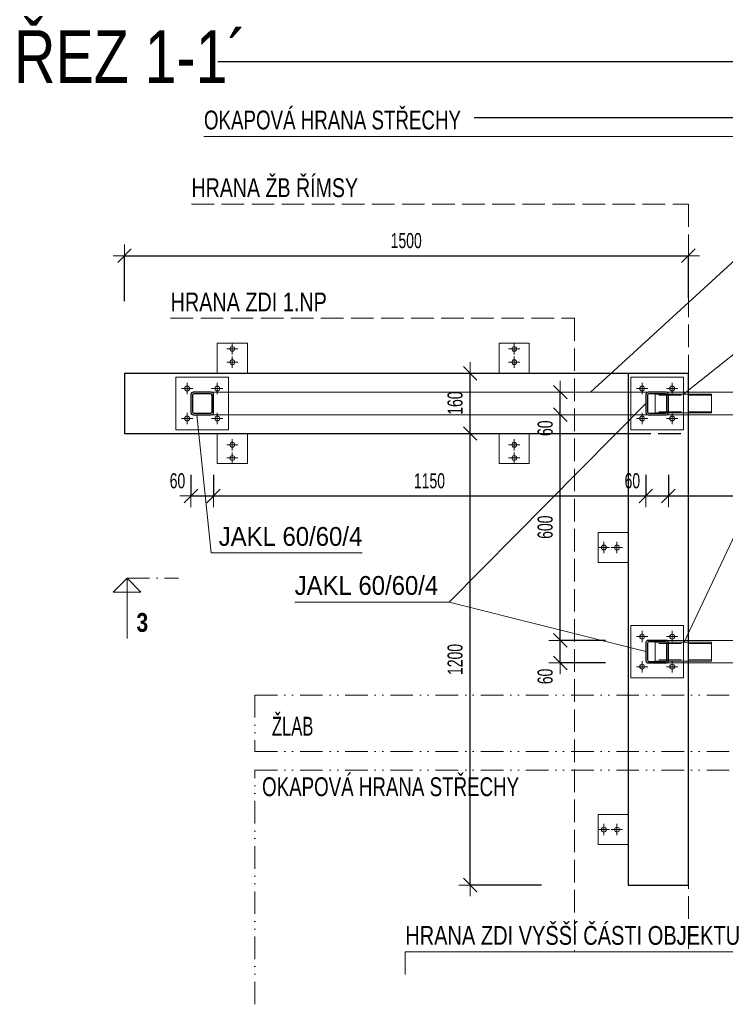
# Model space of a CAD drawing. Header units: millimetres. Extents: x -14146 to -4159, y -26930 to -15933.
# Tile 2 of 11: x -12983 to -11106, y -24874 to -22256. Entities that reach past the tile are written whole.
import ezdxf

# ---------------------------------------------------------------- set-up
doc = ezdxf.new("R2010")
doc.units = ezdxf.units.MM
doc.header["$PDMODE"] = 65
for name, pattern in [('Carkovana 2x_1', [80, 60, -20]), ('Cerchovana_1', [100, 60, -20, 0, -20]), ('JIS_09_15', [120, 60, -20, 0, -20, 0, -20])]:
    doc.linetypes.add(name, pattern=pattern)
doc.layers.add('XR$1$VÝKRES (Z4) - ŽEBŘÍK_1', color=7, linetype='Continuous', lineweight=25)
doc.styles.add('ARIAL', font='ARIAL.TTF')
doc.styles.add('ARIALNARROW', font='ARIALN.TTF')
doc.dimstyles.new('DIMSTYLE_3', dxfattribs={"dimtxt": 40, "dimasz": 60, "dimexe": 0, "dimexo": 0, "dimgap": 20, "dimtad": 2, "dimdec": 0, "dimrnd": 1, "dimzin": 12, "dimdsep": 46, "dimtxsty": 'ARIALNARROW', "dimblk1": 'ALL_ML_STRICH', "dimblk2": 'ALL_ML_STRICH', "dimsah": 1, "dimcen": 0, "dimclrd": 6, "dimclre": 6, "dimclrt": 6, "dimadec": 0, "dimazin": 0, "dimtfac": 1, "dimtdec": 0, "dimtix": 1, "dimtmove": 2, "dimatfit": 3, "dimfxl": 0, "dimtzin": 0, "dimlwd": 0, "dimlwe": 13, "dimarcsym": 0})
doc.dimstyles.new('DIMSTYLE_6', dxfattribs={"dimtxt": 40, "dimasz": 60, "dimexe": 0, "dimexo": 0, "dimgap": 20, "dimtad": 2, "dimdec": 0, "dimrnd": 5, "dimzin": 12, "dimdsep": 46, "dimtxsty": 'ARIALNARROW', "dimblk1": 'ALL_ML_STRICH', "dimblk2": 'ALL_ML_STRICH', "dimsah": 1, "dimcen": 0, "dimclrd": 6, "dimclre": 6, "dimclrt": 6, "dimadec": 0, "dimazin": 0, "dimtfac": 1, "dimtdec": 0, "dimtix": 1, "dimtmove": 2, "dimatfit": 3, "dimfxl": 0, "dimtvp": 1.2, "dimtzin": 0, "dimlwd": 0, "dimlwe": 13, "dimarcsym": 0})
doc.dimstyles.new('DIMSTYLE_7', dxfattribs={"dimtxt": 40, "dimasz": 60, "dimexe": 0, "dimexo": 0, "dimgap": 20, "dimtad": 2, "dimdec": 0, "dimrnd": 5, "dimzin": 12, "dimdsep": 46, "dimtxsty": 'ARIALNARROW', "dimblk1": 'ALL_ML_STRICH', "dimblk2": 'ALL_ML_STRICH', "dimsah": 1, "dimcen": 0, "dimclrd": 6, "dimclre": 6, "dimclrt": 6, "dimadec": 0, "dimazin": 0, "dimtfac": 1, "dimtdec": 0, "dimtix": 1, "dimtmove": 2, "dimatfit": 3, "dimfxl": 0, "dimtzin": 0, "dimlwd": 0, "dimlwe": 13, "dimarcsym": 0})
doc.dimstyles.new('DIMSTYLE_8', dxfattribs={"dimtxt": 40, "dimasz": 60, "dimexe": 0, "dimexo": 0, "dimgap": 20, "dimtad": 2, "dimdec": 0, "dimrnd": 5, "dimzin": 12, "dimdsep": 46, "dimtxsty": 'ARIALNARROW', "dimblk1": 'ALL_ML_STRICH', "dimblk2": 'ALL_ML_STRICH', "dimsah": 1, "dimcen": 0, "dimclrd": 6, "dimclre": 6, "dimclrt": 6, "dimadec": 0, "dimazin": 0, "dimtfac": 1, "dimtdec": 0, "dimtix": 1, "dimtmove": 2, "dimatfit": 3, "dimfxl": 0, "dimtvp": 1.2, "dimtzin": 0, "dimlwd": 0, "dimlwe": 13, "dimarcsym": 0})
doc.dimstyles.new('DIMSTYLE_9', dxfattribs={"dimtxt": 40, "dimasz": 60, "dimexe": 0, "dimexo": 0, "dimgap": 20, "dimtad": 2, "dimdec": 0, "dimrnd": 5, "dimzin": 12, "dimdsep": 46, "dimtxsty": 'ARIALNARROW', "dimblk1": 'ALL_ML_STRICH', "dimblk2": 'ALL_ML_STRICH', "dimsah": 1, "dimcen": 0, "dimclrd": 6, "dimclre": 6, "dimclrt": 6, "dimadec": 0, "dimazin": 0, "dimtfac": 1, "dimtdec": 0, "dimtix": 1, "dimtmove": 2, "dimatfit": 3, "dimfxl": 0, "dimtzin": 0, "dimlwd": 0, "dimlwe": 13, "dimarcsym": 0})

# ---------------------------------------------------------------- blocks, each defined once
blk = doc.blocks.new('KOMPLEXNÍ OBJEKT_23')
at = {"layer": 'XR$1$VÝKRES (Z4) - ŽEBŘÍK_1', "color": 5, "linetype": 'Continuous', "lineweight": 25}
for p, q in [((-12473.8, -23246.1), (-12521.8, -23246.1)), ((-12527.8, -23252.1), (-12527.8, -23300.1)), ((-12523.8, -23254.1), (-12523.8, -23298.1)), ((-12475.8, -23250.1), (-12519.8, -23250.1)), ((-12471.8, -23298.1), (-12471.8, -23254.1)), ((-12467.8, -23300.1), (-12467.8, -23252.1)), ((-12521.8, -23306.1), (-12473.8, -23306.1)), ((-12519.8, -23302.1), (-12475.8, -23302.1))]:
    blk.add_line(p, q, dxfattribs=at)
for centre, radius, start, end in [((-12521.8, -23252.1), 6, 90, 180), ((-12473.8, -23252.1), 6, 0, 90), ((-12519.8, -23254.1), 4, 90, 180), ((-12475.8, -23254.1), 4, 0, 90), ((-12521.8, -23300.1), 6, 180, 270), ((-12519.8, -23298.1), 4, 180, 270), ((-12475.8, -23298.1), 4, 270, 0), ((-12473.8, -23300.1), 6, 270, 0)]:
    blk.add_arc(centre, radius, start, end, dxfattribs=at)
blk = doc.blocks.new('KOMPLEXNÍ OBJEKT_24')
at = {"layer": 'XR$1$VÝKRES (Z4) - ŽEBŘÍK_1', "color": 5, "linetype": 'Continuous', "lineweight": 25}
for p, q in [((-11263.8, -23246.1), (-11311.8, -23246.1)), ((-11317.8, -23252.1), (-11317.8, -23300.1)), ((-11313.8, -23254.1), (-11313.8, -23298.1)), ((-11265.8, -23250.1), (-11309.8, -23250.1)), ((-11261.8, -23298.1), (-11261.8, -23254.1)), ((-11257.8, -23300.1), (-11257.8, -23252.1)), ((-11311.8, -23306.1), (-11263.8, -23306.1)), ((-11309.8, -23302.1), (-11265.8, -23302.1))]:
    blk.add_line(p, q, dxfattribs=at)
for centre, radius, start, end in [((-11311.8, -23252.1), 6, 90, 180), ((-11263.8, -23252.1), 6, 0, 90), ((-11309.8, -23254.1), 4, 90, 180), ((-11265.8, -23254.1), 4, 0, 90), ((-11311.8, -23300.1), 6, 180, 270), ((-11309.8, -23298.1), 4, 180, 270), ((-11265.8, -23298.1), 4, 270, 0), ((-11263.8, -23300.1), 6, 270, 0)]:
    blk.add_arc(centre, radius, start, end, dxfattribs=at)
blk = doc.blocks.new('KOMPLEXNÍ OBJEKT_25')
at = {"layer": 'XR$1$VÝKRES (Z4) - ŽEBŘÍK_1', "color": 5, "linetype": 'Continuous', "lineweight": 13}
for p, q in [((-12377.8, -23356.1), (-12457.8, -23356.1)), ((-12457.8, -23356.1), (-12457.8, -23436.1)), ((-12417.8, -23401.1), (-12417.8, -23371.1)), ((-12377.8, -23436.1), (-12377.8, -23356.1)), ((-12432.8, -23386.1), (-12402.8, -23386.1)), ((-12417.8, -23436.1), (-12417.8, -23406.1)), ((-12432.8, -23421.1), (-12402.8, -23421.1)), ((-12457.8, -23436.1), (-12377.8, -23436.1))]:
    blk.add_line(p, q, dxfattribs=at)
for centre in [(-12417.8, -23386.1), (-12417.8, -23421.1)]:
    blk.add_circle(centre, 6.5, dxfattribs=at)
blk = doc.blocks.new('KOMPLEXNÍ OBJEKT_26')
at = {"layer": 'XR$1$VÝKRES (Z4) - ŽEBŘÍK_1', "color": 5, "linetype": 'Continuous', "lineweight": 13}
for p, q in [((-11627.8, -23356.1), (-11707.8, -23356.1)), ((-11707.8, -23356.1), (-11707.8, -23436.1)), ((-11667.8, -23401.1), (-11667.8, -23371.1)), ((-11627.8, -23436.1), (-11627.8, -23356.1)), ((-11682.8, -23386.1), (-11652.8, -23386.1)), ((-11667.8, -23436.1), (-11667.8, -23406.1)), ((-11682.8, -23421.1), (-11652.8, -23421.1)), ((-11707.8, -23436.1), (-11627.8, -23436.1))]:
    blk.add_line(p, q, dxfattribs=at)
for centre in [(-11667.8, -23386.1), (-11667.8, -23421.1)]:
    blk.add_circle(centre, 6.5, dxfattribs=at)
blk = doc.blocks.new('KOMPLEXNÍ OBJEKT_27')
at = {"layer": 'XR$1$VÝKRES (Z4) - ŽEBŘÍK_1', "color": 5, "linetype": 'Continuous', "lineweight": 13}
for p, q in [((-11444.6, -23699.3), (-11444.6, -23619.3)), ((-11444.6, -23619.3), (-11364.6, -23619.3)), ((-11364.6, -23619.3), (-11364.6, -23699.3)), ((-11444.6, -23659.3), (-11414.6, -23659.3)), ((-11429.6, -23674.3), (-11429.6, -23644.3)), ((-11409.6, -23659.3), (-11379.6, -23659.3)), ((-11394.6, -23674.3), (-11394.6, -23644.3)), ((-11364.6, -23699.3), (-11444.6, -23699.3))]:
    blk.add_line(p, q, dxfattribs=at)
for centre in [(-11429.6, -23659.3), (-11394.6, -23659.3)]:
    blk.add_circle(centre, 6.5, dxfattribs=at)
blk = doc.blocks.new('KOMPLEXNÍ OBJEKT_28')
at = {"layer": 'XR$1$VÝKRES (Z4) - ŽEBŘÍK_1', "color": 5, "linetype": 'Continuous', "lineweight": 13}
for p, q in [((-11444.6, -24449.3), (-11444.6, -24369.3)), ((-11444.6, -24369.3), (-11364.6, -24369.3)), ((-11364.6, -24369.3), (-11364.6, -24449.3)), ((-11429.6, -24424.3), (-11429.6, -24394.3)), ((-11394.6, -24424.3), (-11394.6, -24394.3)), ((-11444.6, -24409.3), (-11414.6, -24409.3)), ((-11409.6, -24409.3), (-11379.6, -24409.3)), ((-11364.6, -24449.3), (-11444.6, -24449.3))]:
    blk.add_line(p, q, dxfattribs=at)
for centre in [(-11429.6, -24409.3), (-11394.6, -24409.3)]:
    blk.add_circle(centre, 6.5, dxfattribs=at)
blk = doc.blocks.new('KOMPLEXNÍ OBJEKT_29')
at = {"layer": 'XR$1$VÝKRES (Z4) - ŽEBŘÍK_1', "color": 5, "linetype": 'Continuous', "lineweight": 13}
for p, q in [((-12457.8, -23116.1), (-12377.8, -23116.1)), ((-12457.8, -23196.1), (-12457.8, -23116.1)), ((-12417.8, -23116.1), (-12417.8, -23146.1)), ((-12377.8, -23116.1), (-12377.8, -23196.1)), ((-12432.8, -23131.1), (-12402.8, -23131.1)), ((-12432.8, -23166.1), (-12402.8, -23166.1)), ((-12417.8, -23151.1), (-12417.8, -23181.1)), ((-12377.8, -23196.1), (-12457.8, -23196.1))]:
    blk.add_line(p, q, dxfattribs=at)
for centre in [(-12417.8, -23131.1), (-12417.8, -23166.1)]:
    blk.add_circle(centre, 6.5, dxfattribs=at)
blk = doc.blocks.new('KOMPLEXNÍ OBJEKT_30')
at = {"layer": 'XR$1$VÝKRES (Z4) - ŽEBŘÍK_1', "color": 5, "linetype": 'Continuous', "lineweight": 13}
for p, q in [((-11707.8, -23116.1), (-11627.8, -23116.1)), ((-11707.8, -23196.1), (-11707.8, -23116.1)), ((-11667.8, -23116.1), (-11667.8, -23146.1)), ((-11627.8, -23116.1), (-11627.8, -23196.1)), ((-11682.8, -23131.1), (-11652.8, -23131.1)), ((-11682.8, -23166.1), (-11652.8, -23166.1)), ((-11667.8, -23151.1), (-11667.8, -23181.1)), ((-11627.8, -23196.1), (-11707.8, -23196.1))]:
    blk.add_line(p, q, dxfattribs=at)
for centre in [(-11667.8, -23131.1), (-11667.8, -23166.1)]:
    blk.add_circle(centre, 6.5, dxfattribs=at)
blk = doc.blocks.new('KOMPLEXNÍ OBJEKT_31')
at = {"layer": 'XR$1$VÝKRES (Z4) - ŽEBŘÍK_1', "color": 5, "linetype": 'Continuous', "lineweight": 25}
for p, q in [((-11317.8, -23912.1), (-11317.8, -23960.1)), ((-11313.8, -23914.1), (-11313.8, -23958.1)), ((-11263.8, -23906.1), (-11311.8, -23906.1)), ((-11265.8, -23910.1), (-11309.8, -23910.1)), ((-11261.8, -23958.1), (-11261.8, -23914.1)), ((-11257.8, -23960.1), (-11257.8, -23912.1)), ((-11311.8, -23966.1), (-11263.8, -23966.1)), ((-11309.8, -23962.1), (-11265.8, -23962.1))]:
    blk.add_line(p, q, dxfattribs=at)
for centre, radius, start, end in [((-11311.8, -23912.1), 6, 90, 180), ((-11309.8, -23914.1), 4, 90, 180), ((-11265.8, -23914.1), 4, 0, 90), ((-11263.8, -23912.1), 6, 0, 90), ((-11311.8, -23960.1), 6, 180, 270), ((-11309.8, -23958.1), 4, 180, 270), ((-11265.8, -23958.1), 4, 270, 0), ((-11263.8, -23960.1), 6, 270, 0)]:
    blk.add_arc(centre, radius, start, end, dxfattribs=at)
blk = doc.blocks.new('ALL_ML_STRICH')
at = {"color": 0, "linetype": 'ByBlock', "lineweight": -2}
for p, q in [((0, -0.5), (0, 0.5)), ((-1, 0), (0.5, 0)), ((-0.3, -0.3), (0.3, 0.3))]:
    blk.add_line(p, q, dxfattribs=at)
blk = doc.blocks.new('*D53')
at = {"layer": 'DEFPOINTS', "color": 6, "linetype": 'Continuous', "lineweight": 13}
for p in [(-12704.8, -22883.2), (-12704.8, -23196.1), (-11204.6, -23196.1)]:
    blk.add_point(p, dxfattribs=at)
at = {"layer": 'XR$1$VÝKRES (Z4) - ŽEBŘÍK_1', "color": 6, "linetype": 'Continuous', "lineweight": -2}
for p, q in [((-12704.8, -23004.4), (-12704.8, -22883.2)), ((-12704.8, -22883.2), (-11204.6, -22883.2)), ((-11204.6, -22995.2), (-11204.6, -22883.2))]:
    blk.add_line(p, q, dxfattribs=at)
at = {"layer": 'XR$1$VÝKRES (Z4) - ŽEBŘÍK_1', "color": 6, "linetype": 'Continuous', "lineweight": 13, "xscale": 60, "yscale": 60, "zscale": 60, "rotation": 180}
blk.add_blockref('ALL_ML_STRICH', (-12704.8, -22883.2), dxfattribs=at)
at = {"layer": 'XR$1$VÝKRES (Z4) - ŽEBŘÍK_1', "color": 6, "linetype": 'Continuous', "lineweight": 13, "xscale": 60, "yscale": 60, "zscale": 60}
blk.add_blockref('ALL_ML_STRICH', (-11204.6, -22883.2), dxfattribs=at)
at = {"layer": 'XR$1$VÝKRES (Z4) - ŽEBŘÍK_1', "color": 6, "linetype": 'Continuous', "lineweight": 13, "insert": (-11955.2, -22843.2), "char_height": 40, "width": 129.829, "attachment_point": 5, "style": 'ARIALNARROW'}
blk.add_mtext('\\W0.81;\\A1;{1500}', dxfattribs=at)
blk = doc.blocks.new('*D60')
at = {"layer": 'DEFPOINTS', "color": 6, "linetype": 'Continuous', "lineweight": 13}
for p in [(-12527.8, -23276.1), (-12467.8, -23276.1), (-12527.8, -23522)]:
    blk.add_point(p, dxfattribs=at)
at = {"layer": 'XR$1$VÝKRES (Z4) - ŽEBŘÍK_1', "color": 6, "linetype": 'Continuous', "lineweight": -2}
for p, q in [((-12527.8, -23466), (-12527.8, -23522)), ((-12467.8, -23466), (-12467.8, -23522)), ((-12527.8, -23522), (-12467.8, -23522))]:
    blk.add_line(p, q, dxfattribs=at)
at = {"layer": 'XR$1$VÝKRES (Z4) - ŽEBŘÍK_1', "color": 6, "linetype": 'Continuous', "lineweight": 13, "xscale": 60, "yscale": 60, "zscale": 60, "rotation": 180}
blk.add_blockref('ALL_ML_STRICH', (-12527.8, -23522), dxfattribs=at)
at = {"layer": 'XR$1$VÝKRES (Z4) - ŽEBŘÍK_1', "color": 6, "linetype": 'Continuous', "lineweight": 13, "xscale": 60, "yscale": 60, "zscale": 60}
blk.add_blockref('ALL_ML_STRICH', (-12467.8, -23522), dxfattribs=at)
at = {"layer": 'XR$1$VÝKRES (Z4) - ŽEBŘÍK_1', "color": 6, "linetype": 'Continuous', "lineweight": 13, "insert": (-12563.7, -23482), "char_height": 40, "width": 64.914, "attachment_point": 5, "style": 'ARIALNARROW'}
blk.add_mtext('\\W0.81;\\A1;{60}', dxfattribs=at)
blk = doc.blocks.new('*D61')
at = {"layer": 'DEFPOINTS', "color": 6, "linetype": 'Continuous', "lineweight": 13}
for p in [(-12467.8, -23276.1), (-11317.8, -23276.1), (-12467.8, -23522)]:
    blk.add_point(p, dxfattribs=at)
at = {"layer": 'XR$1$VÝKRES (Z4) - ŽEBŘÍK_1', "color": 6, "linetype": 'Continuous', "lineweight": -2}
for p, q in [((-12467.8, -23466), (-12467.8, -23522)), ((-11317.8, -23466), (-11317.8, -23522)), ((-12467.8, -23522), (-11317.8, -23522))]:
    blk.add_line(p, q, dxfattribs=at)
at = {"layer": 'XR$1$VÝKRES (Z4) - ŽEBŘÍK_1', "color": 6, "linetype": 'Continuous', "lineweight": 13, "xscale": 60, "yscale": 60, "zscale": 60, "rotation": 180}
blk.add_blockref('ALL_ML_STRICH', (-12467.8, -23522), dxfattribs=at)
at = {"layer": 'XR$1$VÝKRES (Z4) - ŽEBŘÍK_1', "color": 6, "linetype": 'Continuous', "lineweight": 13, "xscale": 60, "yscale": 60, "zscale": 60}
blk.add_blockref('ALL_ML_STRICH', (-11317.8, -23522), dxfattribs=at)
at = {"layer": 'XR$1$VÝKRES (Z4) - ŽEBŘÍK_1', "color": 6, "linetype": 'Continuous', "lineweight": 13, "insert": (-11893.3, -23482), "char_height": 40, "width": 129.829, "attachment_point": 5, "style": 'ARIALNARROW'}
blk.add_mtext('\\W0.81;\\A1;{1150}', dxfattribs=at)
blk = doc.blocks.new('*D62')
at = {"layer": 'DEFPOINTS', "color": 6, "linetype": 'Continuous', "lineweight": 13}
for p in [(-11317.8, -23276.1), (-11257.8, -23276.1), (-11317.8, -23522)]:
    blk.add_point(p, dxfattribs=at)
at = {"layer": 'XR$1$VÝKRES (Z4) - ŽEBŘÍK_1', "color": 6, "linetype": 'Continuous', "lineweight": -2}
for p, q in [((-11317.8, -23466), (-11317.8, -23522)), ((-11257.8, -23466), (-11257.8, -23522)), ((-11317.8, -23522), (-11257.8, -23522))]:
    blk.add_line(p, q, dxfattribs=at)
at = {"layer": 'XR$1$VÝKRES (Z4) - ŽEBŘÍK_1', "color": 6, "linetype": 'Continuous', "lineweight": 13, "xscale": 60, "yscale": 60, "zscale": 60, "rotation": 180}
blk.add_blockref('ALL_ML_STRICH', (-11317.8, -23522), dxfattribs=at)
at = {"layer": 'XR$1$VÝKRES (Z4) - ŽEBŘÍK_1', "color": 6, "linetype": 'Continuous', "lineweight": 13, "xscale": 60, "yscale": 60, "zscale": 60}
blk.add_blockref('ALL_ML_STRICH', (-11257.8, -23522), dxfattribs=at)
at = {"layer": 'XR$1$VÝKRES (Z4) - ŽEBŘÍK_1', "color": 6, "linetype": 'Continuous', "lineweight": 13, "insert": (-11353.7, -23482), "char_height": 40, "width": 64.914, "attachment_point": 5, "style": 'ARIALNARROW'}
blk.add_mtext('\\W0.81;\\A1;{60}', dxfattribs=at)
blk = doc.blocks.new('*D63')
at = {"layer": 'DEFPOINTS', "color": 6, "linetype": 'Continuous', "lineweight": 13}
for p in [(-11257.8, -23276.1), (-10817.8, -23276.1), (-11257.8, -23522)]:
    blk.add_point(p, dxfattribs=at)
at = {"layer": 'XR$1$VÝKRES (Z4) - ŽEBŘÍK_1', "color": 6, "linetype": 'Continuous', "lineweight": -2}
for p, q in [((-11257.8, -23466), (-11257.8, -23522)), ((-10817.8, -23466), (-10817.8, -23522)), ((-11257.8, -23522), (-10817.8, -23522))]:
    blk.add_line(p, q, dxfattribs=at)
at = {"layer": 'XR$1$VÝKRES (Z4) - ŽEBŘÍK_1', "color": 6, "linetype": 'Continuous', "lineweight": 13, "xscale": 60, "yscale": 60, "zscale": 60, "rotation": 180}
blk.add_blockref('ALL_ML_STRICH', (-11257.8, -23522), dxfattribs=at)
at = {"layer": 'XR$1$VÝKRES (Z4) - ŽEBŘÍK_1', "color": 6, "linetype": 'Continuous', "lineweight": 13, "xscale": 60, "yscale": 60, "zscale": 60}
blk.add_blockref('ALL_ML_STRICH', (-10817.8, -23522), dxfattribs=at)
at = {"layer": 'XR$1$VÝKRES (Z4) - ŽEBŘÍK_1', "color": 6, "linetype": 'Continuous', "lineweight": 13, "insert": (-11036.8, -23482), "char_height": 40, "width": 97.371, "attachment_point": 5, "style": 'ARIALNARROW'}
blk.add_mtext('\\W0.81;\\A1;{440}', dxfattribs=at)
blk = doc.blocks.new('*D65')
at = {"layer": 'DEFPOINTS', "color": 6, "linetype": 'Continuous', "lineweight": 13}
for p in [(-11364.6, -23356.1), (-11785.1, -24556.6), (-11364.6, -24556.6)]:
    blk.add_point(p, dxfattribs=at)
at = {"layer": 'XR$1$VÝKRES (Z4) - ŽEBŘÍK_1', "color": 6, "linetype": 'Continuous', "lineweight": -2}
for p, q in [((-11785.1, -23356.1), (-11785.1, -23356.1)), ((-11785.1, -24556.6), (-11785.1, -23356.1)), ((-11595.1, -24556.6), (-11785.1, -24556.6))]:
    blk.add_line(p, q, dxfattribs=at)
at = {"layer": 'XR$1$VÝKRES (Z4) - ŽEBŘÍK_1', "color": 6, "linetype": 'Continuous', "lineweight": 13, "xscale": 60, "yscale": 60, "zscale": 60}
for p, rotation in [((-11785.1, -23356.1), 90), ((-11785.1, -24556.6), 270)]:
    blk.add_blockref('ALL_ML_STRICH', p, dxfattribs=dict(at, rotation=rotation))
at = {"layer": 'XR$1$VÝKRES (Z4) - ŽEBŘÍK_1', "color": 6, "linetype": 'Continuous', "lineweight": 13, "insert": (-11825.1, -23956.8), "char_height": 40, "width": 129.829, "attachment_point": 5, "rotation": 90, "style": 'ARIALNARROW'}
blk.add_mtext('\\W0.81;\\A1;{1200}', dxfattribs=at)
blk = doc.blocks.new('*D66')
at = {"layer": 'DEFPOINTS', "color": 6, "linetype": 'Continuous', "lineweight": 13}
for p in [(-11364.6, -23196.1), (-11785.1, -23356.1), (-11364.6, -23356.1)]:
    blk.add_point(p, dxfattribs=at)
at = {"layer": 'XR$1$VÝKRES (Z4) - ŽEBŘÍK_1', "color": 6, "linetype": 'Continuous', "lineweight": -2}
for p, q in [((-11785.1, -23196.1), (-11785.1, -23196.1)), ((-11785.1, -23356.1), (-11785.1, -23196.1)), ((-11785.1, -23356.1), (-11785.1, -23356.1))]:
    blk.add_line(p, q, dxfattribs=at)
at = {"layer": 'XR$1$VÝKRES (Z4) - ŽEBŘÍK_1', "color": 6, "linetype": 'Continuous', "lineweight": 13, "xscale": 60, "yscale": 60, "zscale": 60}
for p, rotation in [((-11785.1, -23196.1), 90), ((-11785.1, -23356.1), 270)]:
    blk.add_blockref('ALL_ML_STRICH', p, dxfattribs=dict(at, rotation=rotation))
at = {"layer": 'XR$1$VÝKRES (Z4) - ŽEBŘÍK_1', "color": 6, "linetype": 'Continuous', "lineweight": 13, "insert": (-11825.1, -23275.1), "char_height": 40, "width": 97.371, "attachment_point": 5, "rotation": 90, "style": 'ARIALNARROW'}
blk.add_mtext('\\W0.81;\\A1;{160}', dxfattribs=at)
blk = doc.blocks.new('*D67')
at = {"layer": 'DEFPOINTS', "color": 6, "linetype": 'Continuous', "lineweight": 13}
for p in [(-11287.8, -23906.1), (-11545.4, -23966.1), (-11287.8, -23966.1)]:
    blk.add_point(p, dxfattribs=at)
at = {"layer": 'XR$1$VÝKRES (Z4) - ŽEBŘÍK_1', "color": 6, "linetype": 'Continuous', "lineweight": -2}
for p, q in [((-11424.9, -23906.1), (-11545.4, -23906.1)), ((-11545.4, -23966.1), (-11545.4, -23906.1)), ((-11424.9, -23966.1), (-11545.4, -23966.1))]:
    blk.add_line(p, q, dxfattribs=at)
at = {"layer": 'XR$1$VÝKRES (Z4) - ŽEBŘÍK_1', "color": 6, "linetype": 'Continuous', "lineweight": 13, "xscale": 60, "yscale": 60, "zscale": 60}
for p, rotation in [((-11545.4, -23906.1), 90), ((-11545.4, -23966.1), 270)]:
    blk.add_blockref('ALL_ML_STRICH', p, dxfattribs=dict(at, rotation=rotation))
at = {"layer": 'XR$1$VÝKRES (Z4) - ŽEBŘÍK_1', "color": 6, "linetype": 'Continuous', "lineweight": 13, "insert": (-11585.4, -24002), "char_height": 40, "width": 64.914, "attachment_point": 5, "rotation": 90, "style": 'ARIALNARROW'}
blk.add_mtext('\\W0.81;\\A1;{60}', dxfattribs=at)
blk = doc.blocks.new('*D68')
at = {"layer": 'DEFPOINTS', "color": 6, "linetype": 'Continuous', "lineweight": 13}
for p in [(-11287.8, -23306.1), (-11545.4, -23906.1), (-11287.8, -23906.1)]:
    blk.add_point(p, dxfattribs=at)
at = {"layer": 'XR$1$VÝKRES (Z4) - ŽEBŘÍK_1', "color": 6, "linetype": 'Continuous', "lineweight": -2}
for p, q in [((-11545.4, -23306.1), (-11545.4, -23306.1)), ((-11545.4, -23906.1), (-11545.4, -23306.1)), ((-11424.9, -23906.1), (-11545.4, -23906.1))]:
    blk.add_line(p, q, dxfattribs=at)
at = {"layer": 'XR$1$VÝKRES (Z4) - ŽEBŘÍK_1', "color": 6, "linetype": 'Continuous', "lineweight": 13, "xscale": 60, "yscale": 60, "zscale": 60}
for p, rotation in [((-11545.4, -23306.1), 90), ((-11545.4, -23906.1), 270)]:
    blk.add_blockref('ALL_ML_STRICH', p, dxfattribs=dict(at, rotation=rotation))
at = {"layer": 'XR$1$VÝKRES (Z4) - ŽEBŘÍK_1', "color": 6, "linetype": 'Continuous', "lineweight": 13, "insert": (-11585.4, -23605.1), "char_height": 40, "width": 97.371, "attachment_point": 5, "rotation": 90, "style": 'ARIALNARROW'}
blk.add_mtext('\\W0.81;\\A1;{600}', dxfattribs=at)
blk = doc.blocks.new('*D69')
at = {"layer": 'DEFPOINTS', "color": 6, "linetype": 'Continuous', "lineweight": 13}
for p in [(-11286.7, -23246.1), (-11545.4, -23306.1), (-11287.8, -23306.1)]:
    blk.add_point(p, dxfattribs=at)
at = {"layer": 'XR$1$VÝKRES (Z4) - ŽEBŘÍK_1', "color": 6, "linetype": 'Continuous', "lineweight": -2}
for p, q in [((-11545.4, -23246.1), (-11545.4, -23246.1)), ((-11545.4, -23306.1), (-11545.4, -23246.1)), ((-11545.4, -23306.1), (-11545.4, -23306.1))]:
    blk.add_line(p, q, dxfattribs=at)
at = {"layer": 'XR$1$VÝKRES (Z4) - ŽEBŘÍK_1', "color": 6, "linetype": 'Continuous', "lineweight": 13, "xscale": 60, "yscale": 60, "zscale": 60}
for p, rotation in [((-11545.4, -23246.1), 90), ((-11545.4, -23306.1), 270)]:
    blk.add_blockref('ALL_ML_STRICH', p, dxfattribs=dict(at, rotation=rotation))
at = {"layer": 'XR$1$VÝKRES (Z4) - ŽEBŘÍK_1', "color": 6, "linetype": 'Continuous', "lineweight": 13, "insert": (-11585.4, -23342), "char_height": 40, "width": 64.914, "attachment_point": 5, "rotation": 90, "style": 'ARIALNARROW'}
blk.add_mtext('\\W0.81;\\A1;{60}', dxfattribs=at)
blk = doc.blocks.new('KOMPLEXNÍ OBJEKT_40')
at = {"layer": 'XR$1$VÝKRES (Z4) - ŽEBŘÍK_1', "color": 7, "linetype": 'Continuous', "lineweight": 13}
for p, q in [((-12697.9, -23740.4), (-12735.1, -23777.6)), ((-12697.9, -23900.9), (-12697.9, -23740.4)), ((-12660.8, -23777.6), (-12697.9, -23740.4)), ((-12735.1, -23777.6), (-12660.8, -23777.6))]:
    blk.add_line(p, q, dxfattribs=at)
at = {"layer": 'XR$1$VÝKRES (Z4) - ŽEBŘÍK_1', "color": 7, "linetype": 'Cerchovana_1', "lineweight": 13}
blk.add_line((-12697.9, -23740.4), (-12561.4, -23740.4), dxfattribs=at)

msp = doc.modelspace()

# ---------------------------------------------------------------- linework, layer by layer
at = {"layer": 'XR$1$VÝKRES (Z4) - ŽEBŘÍK_1', "color": 251, "linetype": 'Continuous'}
for p, q in [((-12456.5, -22366.4), (-10824.6, -22366.4)), ((-10974.6, -22516.4), (-11774.1, -22516.4))]:
    msp.add_line(p, q, dxfattribs=at)
at = {"layer": 'XR$1$VÝKRES (Z4) - ŽEBŘÍK_1', "color": 251, "linetype": 'Continuous', "lineweight": 13}
for p, q in [((-12493.3, -22566.4), (-11024.6, -22566.4)), ((-11957.8, -24734.6), (-9892.9, -24734.6)), ((-11957.8, -24734.6), (-11957.8, -24794.4))]:
    msp.add_line(p, q, dxfattribs=at)
at = {"layer": 'XR$1$VÝKRES (Z4) - ŽEBŘÍK_1', "color": 7, "linetype": 'Continuous', "lineweight": 13}
for p, q in [((-11465.2, -23246.1), (-10716.9, -22561.1)), ((-10716.9, -22853.6), (-11217.8, -23914.1)), ((-11217.8, -23251.1), (-10716.9, -22853.6)), ((-11317.8, -23276.1), (-11841.1, -23804.1)), ((-12512.3, -23306.1), (-12473.9, -23673.7)), ((-12473.9, -23673.7), (-12072.6, -23673.7)), ((-12251.9, -23804.1), (-11841.1, -23804.1)), ((-11841.1, -23804.1), (-11317.8, -23936.1))]:
    msp.add_line(p, q, dxfattribs=at)
at = {"layer": 'XR$1$VÝKRES (Z4) - ŽEBŘÍK_1', "color": 251, "linetype": 'Carkovana 2x_1', "lineweight": 13}
for p, q in [((-12526.3, -22746.4), (-11204.6, -22746.4)), ((-11204.6, -22746.4), (-11204.6, -24734.6)), ((-12582, -23049.6), (-11507.8, -23049.6)), ((-11507.8, -23049.6), (-11507.8, -24734.6))]:
    msp.add_line(p, q, dxfattribs=at)
at = {"layer": 'XR$1$VÝKRES (Z4) - ŽEBŘÍK_1', "color": 25, "linetype": 'Continuous', "lineweight": 25}
for p, q in [((-12704.8, -23196.1), (-12704.8, -23356.1)), ((-11204.6, -23196.1), (-12704.8, -23196.1)), ((-11364.6, -23196.1), (-11364.6, -24556.6)), ((-11204.6, -24556.6), (-11204.6, -23196.1)), ((-12704.8, -23356.1), (-11364.6, -23356.1)), ((-11364.6, -24556.6), (-11204.6, -24556.6))]:
    msp.add_line(p, q, dxfattribs=at)
at = {"layer": 'XR$1$VÝKRES (Z4) - ŽEBŘÍK_1', "color": 5, "linetype": 'Continuous', "lineweight": 13}
for p, q in [((-12567.8, -23206.1), (-12427.8, -23206.1)), ((-12567.8, -23346.1), (-12567.8, -23206.1)), ((-12537.8, -23251.1), (-12537.8, -23221.1)), ((-12457.8, -23251.1), (-12457.8, -23221.1)), ((-12427.8, -23206.1), (-12427.8, -23346.1)), ((-11357.8, -23206.1), (-11217.8, -23206.1)), ((-11357.8, -23346.1), (-11357.8, -23206.1)), ((-11327.8, -23251.1), (-11327.8, -23221.1)), ((-11247.8, -23251.1), (-11247.8, -23221.1)), ((-11217.8, -23206.1), (-11217.8, -23346.1)), ((-12552.8, -23236.1), (-12522.8, -23236.1)), ((-10811.8, -23246.1), (-12521.8, -23246.1)), ((-12472.8, -23236.1), (-12442.8, -23236.1)), ((-11342.8, -23236.1), (-11312.8, -23236.1)), ((-11262.8, -23236.1), (-11232.8, -23236.1)), ((-11142.8, -23251.1), (-11292.8, -23251.1)), ((-11292.8, -23251.1), (-11292.8, -23301.1)), ((-11142.8, -23301.1), (-11142.8, -23251.1)), ((-12537.8, -23331.1), (-12537.8, -23301.1)), ((-12457.8, -23331.1), (-12457.8, -23301.1)), ((-11327.8, -23331.1), (-11327.8, -23301.1)), ((-11292.8, -23301.1), (-11142.8, -23301.1)), ((-11247.8, -23331.1), (-11247.8, -23301.1)), ((-12552.8, -23316.1), (-12522.8, -23316.1)), ((-12521.8, -23306.1), (-10763.8, -23306.1)), ((-12472.8, -23316.1), (-12442.8, -23316.1)), ((-11342.8, -23316.1), (-11312.8, -23316.1)), ((-11262.8, -23316.1), (-11232.8, -23316.1)), ((-12427.8, -23346.1), (-12567.8, -23346.1)), ((-11217.8, -23346.1), (-11357.8, -23346.1)), ((-11357.8, -23866.1), (-11217.8, -23866.1)), ((-11357.8, -24006.1), (-11357.8, -23866.1)), ((-11217.8, -23866.1), (-11217.8, -24006.1)), ((-11342.8, -23896.1), (-11312.8, -23896.1)), ((-11327.8, -23911.1), (-11327.8, -23881.1)), ((-11262.8, -23896.1), (-11232.8, -23896.1)), ((-11247.8, -23911.1), (-11247.8, -23881.1)), ((-11142.8, -23911.1), (-11292.8, -23911.1)), ((-11292.8, -23911.1), (-11292.8, -23961.1)), ((-10811.8, -23906.1), (-11263.8, -23906.1)), ((-11142.8, -23961.1), (-11142.8, -23911.1)), ((-11342.8, -23976.1), (-11312.8, -23976.1)), ((-11327.8, -23991.1), (-11327.8, -23961.1)), ((-11292.8, -23961.1), (-11142.8, -23961.1)), ((-11263.8, -23966.1), (-10811.8, -23966.1)), ((-11262.8, -23976.1), (-11232.8, -23976.1)), ((-11247.8, -23991.1), (-11247.8, -23961.1)), ((-11217.8, -24006.1), (-11357.8, -24006.1))]:
    msp.add_line(p, q, dxfattribs=at)
at = {"layer": 'XR$1$VÝKRES (Z4) - ŽEBŘÍK_1', "color": 5, "linetype": 'Carkovana 2x_1', "lineweight": 13}
for p, q in [((-11142.8, -23254.1), (-11292.8, -23254.1)), ((-11142.8, -23298.1), (-11292.8, -23298.1)), ((-11142.8, -23914.1), (-11292.8, -23914.1)), ((-11142.8, -23958.1), (-11292.8, -23958.1))]:
    msp.add_line(p, q, dxfattribs=at)
at = {"layer": 'XR$1$VÝKRES (Z4) - ŽEBŘÍK_1', "color": 25, "linetype": 'Carkovana 2x_1', "lineweight": 25}
msp.add_line((-11364.6, -23356.1), (-11204.6, -23356.1), dxfattribs=at)
at = {"layer": 'XR$1$VÝKRES (Z4) - ŽEBŘÍK_1', "color": 251, "linetype": 'JIS_09_15', "lineweight": 13}
for p, q in [((-12357.8, -24051.4), (-12357.8, -24201.4)), ((-12357.8, -24051.4), (-9767.4, -24051.4)), ((-12357.8, -24201.4), (-9794.9, -24201.4)), ((-12357.8, -24251.4), (-9804.1, -24251.4)), ((-12357.8, -24873.8), (-12357.8, -24251.4))]:
    msp.add_line(p, q, dxfattribs=at)
at = {"layer": 'XR$1$VÝKRES (Z4) - ŽEBŘÍK_1', "color": 5, "linetype": 'Continuous', "lineweight": 13}
for centre in [(-12537.8, -23236.1), (-12457.8, -23236.1), (-11327.8, -23236.1), (-11247.8, -23236.1), (-12537.8, -23316.1), (-12457.8, -23316.1), (-11327.8, -23316.1), (-11247.8, -23316.1), (-11327.8, -23896.1), (-11247.8, -23896.1), (-11327.8, -23976.1), (-11247.8, -23976.1)]:
    msp.add_circle(centre, 6.5, dxfattribs=at)

# ---------------------------------------------------------------- block references
for name in ['KOMPLEXNÍ OBJEKT_29', 'KOMPLEXNÍ OBJEKT_30', 'KOMPLEXNÍ OBJEKT_25', 'KOMPLEXNÍ OBJEKT_26', 'KOMPLEXNÍ OBJEKT_27', 'KOMPLEXNÍ OBJEKT_28']:
    msp.add_blockref(name, (0, 0), dxfattribs=at)
at = {"layer": 'XR$1$VÝKRES (Z4) - ŽEBŘÍK_1', "color": 5, "linetype": 'Continuous', "lineweight": 25}
for name in ['KOMPLEXNÍ OBJEKT_23', 'KOMPLEXNÍ OBJEKT_24', 'KOMPLEXNÍ OBJEKT_31']:
    msp.add_blockref(name, (0, 0), dxfattribs=at)
at = {"layer": 'XR$1$VÝKRES (Z4) - ŽEBŘÍK_1', "color": 7, "linetype": 'Continuous', "lineweight": 13}
msp.add_blockref('KOMPLEXNÍ OBJEKT_40', (0, 0), dxfattribs=at)

# ---------------------------------------------------------------- texts
at = {"layer": 'XR$1$VÝKRES (Z4) - ŽEBŘÍK_1', "color": 7, "linetype": 'Continuous', "lineweight": 70, "insert": (-12998.3, -22423.7), "char_height": 140, "width": 691.115, "attachment_point": 7, "style": 'ARIAL'}
msp.add_mtext('\\W0.78;ŘEZ 1-1´', dxfattribs=at)
at = {"layer": 'XR$1$VÝKRES (Z4) - ŽEBŘÍK_1', "color": 7, "linetype": 'Continuous', "lineweight": 25, "char_height": 50, "attachment_point": 7, "style": 'ARIALNARROW'}
for s, insert, width in [('\\W0.87;OKAPOVÁ HRANA STŘECHY', (-12493.3, -22548.1), 704.365), ('\\W0.91;HRANA ŽB ŘÍMSY', (-12526.3, -22728.1), 465.373), ('\\W0.92;HRANA ZDI 1.NP', (-12582, -23031.3), 441.645), ('\\W1.11;JAKL 60/60/4', (-12453.9, -23655.4), 408.991), ('\\W1.11;JAKL 60/60/4', (-12251.9, -23785.8), 408.991), ('\\W0.77;ŽLAB', (-12312.5, -24159.3), 129.9), ('\\W0.87;OKAPOVÁ HRANA STŘECHY', (-12338.7, -24320.9), 704.365), ('\\W0.93;HRANA ZDI VYŠŠÍ ČÁSTI OBJEKTU', (-11957.8, -24716.3), 913.901)]:
    msp.add_mtext(s, dxfattribs=dict(at, insert=insert, width=width))
at = {"layer": 'XR$1$VÝKRES (Z4) - ŽEBŘÍK_1', "color": 7, "linetype": 'Continuous', "lineweight": 13, "insert": (-12672.8, -23884.1), "char_height": 50, "width": 51.139, "attachment_point": 7, "style": 'ARIAL'}
msp.add_mtext('\\A1;{\\fArial|i0|b1;\\H50.000000;\\W0.800000;\\C7;3}\\P', dxfattribs=at)

# ---------------------------------------------------------------- dimensions: what is measured, and where the dimension line sits
at = {"layer": 'XR$1$VÝKRES (Z4) - ŽEBŘÍK_1', "color": 6, "linetype": 'Continuous', "lineweight": 13}
for base, p1, p2, dimstyle, picture, middle in [((-11204.6, -22883.2), (-12704.8, -23004.4), (-11204.6, -22995.2), 'DIMSTYLE_3', '*D53', (-11955.2, -22843.2)), ((-12467.8, -23522), (-12527.8, -23466), (-12467.8, -23466), 'DIMSTYLE_6', '*D60', (-12563.7, -23482)), ((-11317.8, -23522), (-12467.8, -23466), (-11317.8, -23466), 'DIMSTYLE_7', '*D61', (-11893.3, -23482)), ((-11257.8, -23522), (-11317.8, -23466), (-11257.8, -23466), 'DIMSTYLE_8', '*D62', (-11353.7, -23482)), ((-10817.8, -23522), (-11257.8, -23466), (-10817.8, -23466), 'DIMSTYLE_9', '*D63', (-11036.8, -23482))]:
    dim = msp.add_linear_dim(base=base, p1=p1, p2=p2, dimstyle=dimstyle, override={"dimpost": '<>', "dimclrd": 6, "dimclre": 6, "dimclrt": 6, "dimlwd": 0, "dimlwe": 13}, dxfattribs=at)
    dim.commit()
    dim.dimension.update_dxf_attribs({"geometry": picture, "text_midpoint": middle, "dimtype": 160})
for base, p1, p2, dimstyle, picture, middle in [((-11785.1, -23196.1), (-11785.1, -23356.1), (-11785.1, -23196.1), 'DIMSTYLE_3', '*D66', (-11825.1, -23275.1)), ((-11545.4, -23246.1), (-11545.4, -23306.1), (-11545.4, -23246.1), 'DIMSTYLE_8', '*D69', (-11585.4, -23342)), ((-11545.4, -23306.1), (-11424.9, -23906.1), (-11545.4, -23306.1), 'DIMSTYLE_9', '*D68', (-11585.4, -23605.1)), ((-11785.1293, -23356.1437), (-11595.1293, -24556.623), (-11785.1293, -23356.1437), 'DIMSTYLE_3', '*D65', (-11825.1293, -23956.81)), ((-11545.4, -23906.1), (-11424.9, -23966.1), (-11424.9, -23906.1), 'DIMSTYLE_8', '*D67', (-11585.4, -24002))]:
    dim = msp.add_linear_dim(base=base, p1=p1, p2=p2, angle=90, dimstyle=dimstyle, override={"dimpost": '<>', "dimclrd": 6, "dimclre": 6, "dimclrt": 6, "dimlwd": 0, "dimlwe": 13}, dxfattribs=at)
    dim.commit()
    dim.dimension.update_dxf_attribs({"geometry": picture, "text_midpoint": middle, "dimtype": 160})

doc.saveas('drawing.dxf')
